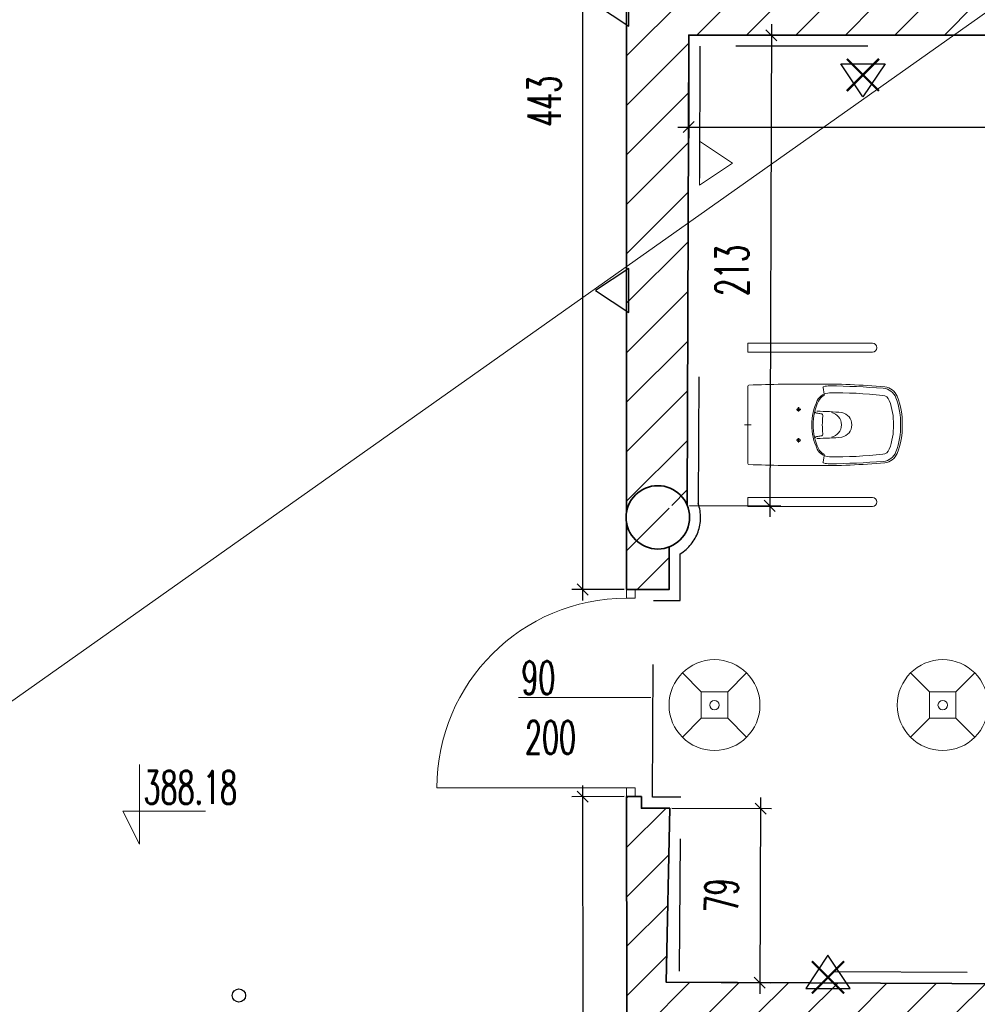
# Model space of a CAD drawing. Header units: millimetres. Extents: x 19887 to 192597, y -14203 to 39042.
# Tile 53 of 256: x 25713 to 26147, y -8943 to -8497. Entities that reach past the tile are written whole.
import ezdxf

# ---------------------------------------------------------------- set-up
doc = ezdxf.new("R2010")
doc.units = ezdxf.units.MM
doc.linetypes.add('ACAD_ISO03W100', pattern=[30, 12, -18])
doc.linetypes.add('CONTINOUS', pattern=[0])
doc.layers.get('Defpoints').update_dxf_attribs({"color": 4})
for name, color, linetype, lineweight in [('A_DBA_URZADZENIA SANITARNE', 5, 'Continuous', 25), ('Basen_rzut_poziom_1_obrys', 252, 'Continuous', 35), ('Drzwi', 2, 'Continuous', 5), ('koty wysokościowe', 252, 'Continuous', 0), ('Tabela', 1, 'Continuous', 0), ('USUNIĘCIA', 10, 'Continuous', 0)]:
    doc.layers.add(name, color=color, linetype=linetype, lineweight=lineweight)
for name, color, linetype in [('A_DBA_WPUSTY SAN', 150, 'Continuous'), ('Sufit podwieszany', 252, 'Continuous'), ('Wymiarowanie', 3, 'Continuous'), ('Wypełnienie', 252, 'Continuous')]:
    doc.layers.add(name, color=color, linetype=linetype)
doc.styles.add('ROMANS', font='romans.shx', dxfattribs={"width": 0.6})
doc.styles.get("Standard").update_dxf_attribs({"font": 'arial.ttf'})
doc.dimstyles.new('000001FB70622F18', dxfattribs={"dimtxt": 20, "dimasz": 5, "dimexe": 5, "dimexo": 1, "dimgap": 20, "dimtad": 1, "dimtoh": 1, "dimdec": 0, "dimtxsty": 'Standard', "dimblk": 'OBLIQUE', "dimcen": 0, "dimdle": 5, "dimclrd": 252, "dimclre": 252, "dimclrt": 252, "dimadec": 0, "dimazin": 0, "dimtfac": 1, "dimtdec": 0, "dimtmove": 0, "dimatfit": 3, "dimldrblk": 'OBLIQUE', "dimfxl": 150, "dimfxlon": 1, "dimlwd": 25, "dimlwe": 25, "dimarcsym": 1})
pattern_1 = [(45, (3252.028, -2175.285), (-11.22532, 11.22532), [])]

# ---------------------------------------------------------------- blocks, each defined once
blk = doc.blocks.new('_Oblique')
at = {"color": 0, "linetype": 'ByBlock', "lineweight": -2}
blk.add_line((-0.5, -0.5), (0.5, 0.5), dxfattribs=at)
blk = doc.blocks.new('*D610')
at = {"layer": 'Defpoints', "color": 0}
for p in [(3109.23, -2630.8), (3485.48, -2630.8), (3485.48, -2672.59)]:
    blk.add_point(p, dxfattribs=at)
at = {"layer": 'Wymiarowanie', "color": 252, "linetype": 'Continuous', "lineweight": 25}
for p, q in [((3109.23, -2631.8), (3109.23, -2677.59)), ((3485.48, -2631.8), (3485.48, -2677.59)), ((3104.23, -2672.59), (3490.48, -2672.59))]:
    blk.add_line(p, q, dxfattribs=at)
at = {"layer": 'Wymiarowanie', "color": 252, "linetype": 'ByBlock', "lineweight": 25, "xscale": 5, "yscale": 5, "zscale": 5, "rotation": 180}
blk.add_blockref('_Oblique', (3109.23, -2672.59), dxfattribs=at)
at = {"layer": 'Wymiarowanie', "color": 252, "linetype": 'ByBlock', "lineweight": 25, "xscale": 5, "yscale": 5, "zscale": 5}
blk.add_blockref('_Oblique', (3485.48, -2672.59), dxfattribs=at)
at = {"layer": 'Wymiarowanie', "color": 252, "insert": (3297.36, -2655.09), "char_height": 15, "attachment_point": 5, "style": 'ROMANS'}
blk.add_mtext('376', dxfattribs=at)
blk = doc.blocks.new('*D665')
at = {"layer": 'Defpoints', "color": 0}
for p in [(3109.23, -2630.8), (3108.52, -2844.26), (3145.96, -2844.38)]:
    blk.add_point(p, dxfattribs=at)
at = {"layer": 'Wymiarowanie', "color": 252, "linetype": 'Continuous', "lineweight": 25}
for p, q in [((3146.69, -2625.93), (3145.94, -2849.38)), ((3110.23, -2630.81), (3151.67, -2630.94)), ((3109.52, -2844.26), (3150.96, -2844.4))]:
    blk.add_line(p, q, dxfattribs=at)
at = {"layer": 'Wymiarowanie', "color": 252, "linetype": 'ByBlock', "lineweight": 25, "xscale": 5, "yscale": 5, "zscale": 5}
for p, rotation in [((3146.67, -2630.93), 89.80982364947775), ((3145.96, -2844.38), 269.8098236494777)]:
    blk.add_blockref('_Oblique', p, dxfattribs=dict(at, rotation=rotation))
at = {"layer": 'Wymiarowanie', "color": 252, "insert": (3128.81, -2737.6), "char_height": 15, "attachment_point": 5, "rotation": 89.8098, "style": 'ROMANS'}
blk.add_mtext('213', dxfattribs=at)
blk = doc.blocks.new('*D667')
at = {"layer": 'Defpoints', "color": 0}
for p in [(3100.57, -2981.54), (3100.2, -3060.49), (3141.39, -3060.68)]:
    blk.add_point(p, dxfattribs=at)
at = {"layer": 'Wymiarowanie', "color": 252, "linetype": 'Continuous', "lineweight": 25}
for p, q in [((3141.78, -2976.73), (3141.37, -3065.68)), ((3101.57, -2981.54), (3146.76, -2981.75)), ((3101.2, -3060.49), (3146.39, -3060.7))]:
    blk.add_line(p, q, dxfattribs=at)
at = {"layer": 'Wymiarowanie', "color": 252, "linetype": 'ByBlock', "lineweight": 25, "xscale": 5, "yscale": 5, "zscale": 5}
for p, rotation in [((3141.76, -2981.73), 89.73466282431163), ((3141.39, -3060.68), 269.7346628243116)]:
    blk.add_blockref('_Oblique', p, dxfattribs=dict(at, rotation=rotation))
at = {"layer": 'Wymiarowanie', "color": 252, "insert": (3124.08, -3021.12), "char_height": 15, "attachment_point": 5, "rotation": 89.7347, "style": 'ROMANS'}
blk.add_mtext('79', dxfattribs=at)
blk = doc.blocks.new('*D671')
at = {"layer": 'Defpoints', "color": 0}
for p in [(3061.13, -2976.32), (3080.96, -2976.28), (3082.17, -3686.2)]:
    blk.add_point(p, dxfattribs=at)
at = {"layer": 'Wymiarowanie', "color": 252, "linetype": 'Continuous', "lineweight": 25}
for p, q in [((3062.34, -3691.24), (3061.12, -2971.32)), ((3079.96, -2976.28), (3056.13, -2976.32)), ((3081.17, -3686.21), (3057.33, -3686.25))]:
    blk.add_line(p, q, dxfattribs=at)
at = {"layer": 'Wymiarowanie', "color": 252, "linetype": 'ByBlock', "lineweight": 25, "xscale": 5, "yscale": 5, "zscale": 5}
for p, rotation in [((3061.13, -2976.32), 90.09745563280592), ((3062.33, -3686.24), 270.0974556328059)]:
    blk.add_blockref('_Oblique', p, dxfattribs=dict(at, rotation=rotation))
at = {"layer": 'Wymiarowanie', "color": 252, "insert": (3079.23, -3331.25), "char_height": 15, "attachment_point": 5, "rotation": 270.0975, "style": 'ROMANS'}
blk.add_mtext('710', dxfattribs=at)
blk = doc.blocks.new('*D660')
at = {"layer": 'Defpoints', "color": 0}
for p in [(3061.13, -2439.46), (3080.96, -2439.46), (3080.96, -2882.33)]:
    blk.add_point(p, dxfattribs=at)
at = {"layer": 'Wymiarowanie', "color": 252, "linetype": 'Continuous', "lineweight": 25}
for p, q in [((3061.13, -2887.33), (3061.13, -2434.46)), ((3079.96, -2439.46), (3056.13, -2439.46)), ((3079.96, -2882.33), (3056.13, -2882.33))]:
    blk.add_line(p, q, dxfattribs=at)
at = {"layer": 'Wymiarowanie', "color": 252, "linetype": 'ByBlock', "lineweight": 25, "xscale": 5, "yscale": 5, "zscale": 5}
for p, rotation in [((3061.13, -2439.46), 90), ((3061.13, -2882.33), 270)]:
    blk.add_blockref('_Oblique', p, dxfattribs=dict(at, rotation=rotation))
at = {"layer": 'Wymiarowanie', "color": 252, "insert": (3043.63, -2660.89), "char_height": 15, "attachment_point": 5, "rotation": 90, "style": 'ROMANS'}
blk.add_mtext('443', dxfattribs=at)
blk = doc.blocks.new('G$CF5E15B28')
at = {"layer": 'Wypełnienie'}
h = blk.add_hatch(dxfattribs=at)
h.set_pattern_fill('ANSI31', color=253, scale=5, angle=90)
h.set_pattern_definition(pattern_1)
h.paths.add_polyline_path([(3330.22, -2225.69), (3342.26, -2238.54), (3359.13, -2222.48), (3385.09, -2193.98), (3242.56, -2062.55), (3128.45, -1959.07), (3087.45, -1920.6), (3059.18, -1953.55), (3178.57, -2057.63), (3113.38, -2126.71), (3251.49, -2269.27), (3166.23, -2351.47), (3045.28, -2468.12), (2986.41, -2407.54), (2978.85, -2414.89), (3041.35, -2479.21), (3080.96, -2439.46), (3080.96, -2882.33), (3100.34, -2882.33), (3100.34, -2844.23), (3108.51, -2844.23), (3109.23, -2630.8), (3485.48, -2630.8), (3485.48, -2607.95), (3469.37, -2607.95), (3469.37, -2616.75), (3372.28, -2616.75), (3372.28, -2514.02), (3378.09, -2514.02), (3378.09, -2499.25), (3355.93, -2499.25), (3357.53, -2558.01), (3359.28, -2616.77), (3132.98, -2617.54), (3132.98, -2598), (3108.58, -2598.54), (3108.58, -2437.65)])
h = blk.add_hatch(dxfattribs=at)
h.set_pattern_fill('ANSI31', color=253, scale=5, angle=90)
h.set_pattern_definition(pattern_1)
h.paths.add_polyline_path([(3578.23, -4396.67), (3543.23, -4397.09), (3539.56, -4291.27), (3541.88, -4206.88), (3527.42, -4206.75), (3528.25, -4396.96), (3232.09, -4395.8), (3232.32, -4313.58), (3217.85, -4313.55), (3217.52, -4395.93), (3211.15, -4395.93), (3211.15, -4415.44), (3207.56, -4415.44), (3207.56, -4424.63), (3581.09, -4425.12), (3581.09, -4415.71), (3578.23, -4415.71)])
h.paths.add_polyline_path([(3755.74, -3308.78), (3486.81, -3309.09), (3488.31, -3076.48), (3530.12, -3077.03), (3529.84, -3061.07), (3404.67, -3062.06), (3406.92, -2818.27), (3390.85, -2818.27), (3390.51, -3061.83), (3098.96, -3060.48), (3100.57, -2981.54), (3087.74, -2981.54), (3087.74, -2976.28), (3080.96, -2976.28), (3082.84, -3546.23), (3092.74, -3546.23), (3092.73, -3546.27), (3099.02, -3546.27), (3099.03, -3494.67), (3138.22, -3494.67), (3138.22, -3483.22), (3134.86, -3483.22), (3134.86, -3480.28), (3095.73, -3481.41), (3099.77, -3076.57), (3465.46, -3072.29), (3470.12, -3478.5), (3234.09, -3479.83), (3234.09, -3492.44), (3512.85, -3494.02), (3512.85, -3484.53), (3509.73, -3484.53), (3509.73, -3479.01), (3487.47, -3479.08), (3486.81, -3320.9), (3728.23, -3320.9), (3728.23, -3480.27), (3598.83, -3479.64), (3598.83, -3484.04), (3595.43, -3484.04), (3595.43, -3494.33), (3728.23, -3494.33), (3726.05, -3795.82), (3195.5, -3795.34), (3195.94, -3813.22), (3192.81, -3813.07), (3192.81, -3822.54), (3219.72, -3822.54), (3218.25, -4206.75), (3527.42, -4206.75), (3541.88, -4206.88), (3752.62, -4206.88), (3752.62, -4067.55), (3724.23, -4067.55), (3724.23, -4192.53), (3232.83, -4191.41), (3234.22, -3808.84), (3686.94, -3809.36), (3686.94, -3833.52), (3726.31, -3832.15), (3726.31, -3936.3), (3696.68, -3936.3), (3696.68, -3960.88), (3724.51, -3960.88), (3724.51, -3966.93), (3753.7, -3966.93), (3755.09, -3709.46)])
at = {"layer": 'Basen_rzut_poziom_1_obrys', "color": 253, "elevation": 0}
for points in [[(3359.13, -2222.48), (3342.26, -2238.54), (3330.22, -2225.69), (3108.58, -2437.65), (3108.58, -2598.54), (3132.98, -2598), (3132.98, -2617.54), (3359.14, -2616.77), (3355.93, -2499.25), (3378.09, -2499.25), (3378.09, -2514.02), (3372.28, -2514.02), (3372.28, -2616.75), (3469.37, -2616.75), (3469.37, -2607.95), (3485.48, -2607.95), (3485.48, -2630.8), (3109.23, -2630.8), (3108.52, -2844.26)], [(3080.96, -2847.54), (3080.96, -2439.46)], [(3488.31, -3076.48), (3530.12, -3077.03), (3529.84, -3061.07), (3404.67, -3062.06), (3406.92, -2818.27), (3390.85, -2818.27), (3390.51, -3061.83), (3098.96, -3060.48), (3100.57, -2981.54), (3087.74, -2981.54), (3087.74, -2976.28)], [(3080.96, -2882.33), (3080.96, -2851.69)], [(3080.96, -2882.33), (3080.96, -2882.33), (3080.96, -2882.33), (3100.32, -2882.33), (3100.32, -2863.03)], [(3080.96, -2976.28), (3087.74, -2976.28)], [(3080.96, -2976.28), (3081.93, -3546.2)]]:
    blk.add_lwpolyline(points, dxfattribs=at)
at = {"layer": 'Basen_rzut_poziom_1_obrys', "color": 253}
blk.add_circle((3095.18, -2849.61, 0), 14.37, dxfattribs=at)
blk.add_circle((3095.18, -2849.61, 0), 14.37, dxfattribs=at)
at = {"layer": 'Drzwi', "color": 253, "elevation": 0}
for points in [[(3080.96, -2882.33), (3084.96, -2882.33), (3084.96, -2886.33), (3080.96, -2886.33)], [(3080.96, -2972.28), (3084.96, -2972.28), (3084.96, -2976.28), (3080.96, -2976.28)]]:
    blk.add_lwpolyline(points, close=True, dxfattribs=at)
for points in [[(3071.94, -2931.35), (3031.94, -2931.35)], [(3071.94, -2931.35), (3091.94, -2931.35)], [(3080.96, -2972.28), (2995, -2972.28)]]:
    blk.add_lwpolyline(points, dxfattribs=at)
at = {"layer": 'Drzwi', "color": 253}
blk.add_arc((3080.96, -2972.28, 0), 85.96, 90, 180, dxfattribs=at)
at = {"layer": 'koty wysokościowe', "color": 253, "elevation": 0}
for points in [[(2860.03, -2961.69), (2860.03, -2997.93)], [(2852.53, -2982.93), (2860.03, -2982.93)], [(2860.03, -2997.93), (2852.53, -2982.93)], [(2860.03, -2982.93), (2890.03, -2982.93)]]:
    blk.add_lwpolyline(points, dxfattribs=at)
at = {"layer": 'Sufit podwieszany', "color": 253, "linetype": 'ACAD_ISO03W100', "ltscale": 5, "elevation": 0}
for points in [[(3359.23, -2229.3), (3342.06, -2245.63), (3330.02, -2232.8), (3113.58, -2439.79), (3113.58, -2593.43), (3137.98, -2592.89), (3137.98, -2612.52), (3354, -2611.79), (3350.79, -2494.25), (3383.09, -2494.25), (3383.09, -2519.02), (3377.28, -2519.02), (3377.28, -2611.75), (3464.37, -2611.75), (3464.37, -2602.95), (3490.48, -2602.95), (3490.48, -2635.8), (3114.21, -2635.8), (3113.52, -2843.37)], [(3493.28, -3081.48), (3535.21, -3082.1), (3534.75, -3056.03), (3409.72, -3057.02), (3411.96, -2813.27), (3385.86, -2813.27), (3385.52, -3056.81), (3104.95, -3055.51), (3105.61, -2976.54), (3092.74, -2976.54), (3092.74, -2976.28)], [(3093.14, -2887.33), (3105.32, -2887.33), (3105.32, -2866.12)], [(3092.74, -2976.28), (3093.14, -2887.33), (3093.14, -2887.33), (3093.14, -2887.33)]]:
    blk.add_lwpolyline(points, dxfattribs=at)
at = {"layer": 'Sufit podwieszany', "color": 253, "linetype": 'ACAD_ISO03W100', "ltscale": 5}
blk.add_arc((3095.18, -2849.61, 0), 19.37, 301.572, 18.7788, dxfattribs=at)
at = {"layer": 'Drzwi', "color": 253, "char_height": 15, "width": 190.2964, "attachment_point": 1, "style": 'ROMANS'}
for s, insert in [('90', (3033.29, -2914.88, 0)), ('200', (3034.95, -2941.92, 0))]:
    blk.add_mtext(s, dxfattribs=dict(at, insert=insert))
at = {"layer": 'koty wysokościowe', "color": 253, "insert": (2861.92, -2964.6, 0), "char_height": 15, "width": 21553.2844, "attachment_point": 1, "style": 'ROMANS'}
blk.add_mtext('388.18', dxfattribs=at)
at = {"layer": 'Wymiarowanie', "color": 253}
for p1, p2, distance, picture, middle in [((3080.96, -2882.33, 0), (3080.96, -2439.46, 0), 19.83, '*D660', (3043.63, -2660.89, 0)), ((3109.23, -2630.8, 0), (3108.52, -2844.26, 0), 37.44, '*D665', (3128.81, -2737.6, 0)), ((3082.17, -3686.2, 0), (3080.96, -2976.28, 0), 19.83, '*D671', (3079.23, -3331.25, 0)), ((3100.57, -2981.54, 0), (3100.2, -3060.49, 0), 41.19, '*D667', (3124.08, -3021.12, 0))]:
    dim = blk.add_aligned_dim(p1=p1, p2=p2, distance=distance, dimstyle='000001FB70622F18', override={"dimtxt": 15, "dimgap": 10, "dimtxsty": 'ROMANS'}, dxfattribs=at)
    dim.commit()
    dim.dimension.update_dxf_attribs({"geometry": picture, "text_midpoint": middle})
dim = blk.add_linear_dim(base=(3485.48, -2672.59, 0), p1=(3109.23, -2630.8, 0), p2=(3485.48, -2630.8, 0), angle=0, dimstyle='000001FB70622F18', override={"dimtxt": 15, "dimgap": 10, "dimtxsty": 'ROMANS'}, dxfattribs=at)
dim.commit()
dim.dimension.update_dxf_attribs({"geometry": '*D610', "text_midpoint": (3297.36, -2655.09, 0)})

msp = doc.modelspace()

# ---------------------------------------------------------------- linework, layer by layer
at = {"layer": 'A_DBA_URZADZENIA SANITARNE', "color": 2, "lineweight": 9}
for p, q in [((26077.43, -8666.51, 0), (26076.9, -8663.54, 0)), ((26077.43, -8666.51, 0), (26077.5, -8666.86, 0)), ((26064.88, -8673.5, 0), (26066.79, -8673.5, 0)), ((26065.84, -8672.55, 0), (26065.84, -8674.45, 0)), ((26041.37, -8680.5, 0), (26044.3, -8680.5, 0)), ((26065.84, -8688.45, 0), (26065.84, -8686.55, 0)), ((26064.88, -8687.5, 0), (26066.79, -8687.5, 0)), ((26077.43, -8694.49, 0), (26076.9, -8697.46, 0)), ((26077.43, -8694.49, 0), (26077.5, -8694.14, 0))]:
    msp.add_line(p, q, dxfattribs=at)
at = {"layer": 'A_DBA_URZADZENIA SANITARNE', "color": 4, "elevation": 0}
for points in [[(25988.77, -8479.61), (25973.77, -8489.61), (25988.77, -8499.61), (25988.77, -8479.61)], [(26105.03, -8516.76), (26095.03, -8531.76), (26085.03, -8516.76), (26105.03, -8516.76)], [(25988.77, -8609.61), (25973.77, -8619.61), (25988.77, -8629.61), (25988.77, -8609.61)], [(26089.16, -8936.12), (26079.16, -8921.12), (26069.16, -8936.12), (26089.16, -8936.12)]]:
    msp.add_lwpolyline(points, dxfattribs=at)
at = {"layer": 'A_DBA_URZADZENIA SANITARNE', "color": 2, "lineweight": 9, "elevation": 0}
msp.add_lwpolyline([(26020.84, -8571.77), (26020.84, -8551.77), (26035.84, -8561.77), (26020.84, -8571.77)], dxfattribs=at)
for points in [[(26099.28, -8647.53, 1), (26099.28, -8643.46), (26042.84, -8643.46), (26042.84, -8647.53)], [(26042.84, -8662.97, -0.403038), (26043.32, -8662.47, -0.011256), (26073.54, -8662, -0.025385), (26104.89, -8663.31, -0.282342), (26110.53, -8667.54, -0.101012), (26112.83, -8680.5, -0.101012), (26110.53, -8693.46, -0.282342), (26104.89, -8697.68, -0.025385), (26073.54, -8699, -0.011258), (26043.31, -8698.52, -0.397856), (26042.84, -8698.03)], [(26099.28, -8717.53, 1), (26099.28, -8713.46), (26042.84, -8713.46), (26042.84, -8717.53)]]:
    msp.add_lwpolyline(points, format="xyb", close=True, dxfattribs=at)
at = {"layer": 'A_DBA_URZADZENIA SANITARNE', "color": 2, "lineweight": 9}
for centre in [(26065.84, -8673.5, 0), (26065.84, -8687.5, 0)]:
    msp.add_circle(centre, 0.75, dxfattribs=at)
for centre, radius, start, end in [((26077.19, -8663.48, 0), 0.3, 106.5425, 190.2401), ((26079.74, -8672.05, 0), 9.24, 88.4956, 106.5425), ((26076.03, -9011.16, 0), 348.37, 85.3569, 89.3496), ((26103.69, -8670.65, 0), 6.74, 20.7694, 85.4645), ((26097.53, -8680.5, 0), 25.7, 154.604, 180), ((26079.74, -8672.05, 0), 6, 88.4956, 154.604), ((26079.74, -8672.05, 0), 5.43, 116.26, 154.604), ((26077.2, -8666.91, 0), 0.3, 296.26, 10.2401), ((26083.64, -8846.07, 0), 180.06, 83.5187, 91.1932), ((26103.69, -8670.65, 0), 3.5, 20.7694, 85.4645), ((26079.88, -8679.68, 0), 28.97, 358.3223, 20.7597), ((26079.88, -8679.68, 0), 32.2, 358.3223, 20.7597), ((26097.53, -8680.5, 0), 25.13, 154.604, 180), ((26074.17, -8674.18, 0), 1, 186.8844, 260.4399), ((26080, -8639.58, 0), 36.09, 260.4399, 263.5747), ((26072.49, -8820.97, 0), 146.64, 84.9255, 89.3411), ((26075.85, -8676.44, 0), 1, 352.3752, 83.5747), ((26106.18, -8680.5, 0), 29.6, 172.3752, 180), ((26079.57, -8680.47, 0), 5.69, 359.7929, 77.8849), ((26084.26, -8680.47, 0), 5.69, 359.7929, 77.8849), ((26097.53, -8680.5, 0), 25.7, 180, 205.396), ((26097.53, -8680.5, 0), 25.13, 180, 205.396), ((26106.18, -8680.5, 0), 29.6, 180, 187.6248), ((26079.57, -8680.52, 0), 5.69, 282.1151, 0.2071), ((26084.26, -8680.52, 0), 5.69, 282.1151, 0.2071), ((26079.88, -8681.32, 0), 28.97, 339.2403, 1.6777), ((26079.88, -8681.32, 0), 32.2, 339.2403, 1.6777), ((26074.17, -8686.81, 0), 1, 99.5601, 173.1156), ((26080, -8721.41, 0), 36.09, 96.4253, 99.5601), ((26072.49, -8540.03, 0), 146.64, 270.6589, 275.0745), ((26075.85, -8684.56, 0), 1, 276.4253, 7.6248), ((26079.74, -8688.95, 0), 6, 205.396, 271.5044), ((26079.74, -8688.95, 0), 5.43, 205.396, 243.74), ((26103.69, -8690.34, 0), 3.5, 274.5355, 339.2306), ((26077.2, -8694.08, 0), 0.3, 349.7599, 63.74), ((26083.64, -8514.92, 0), 180.06, 268.8068, 276.4813), ((26103.69, -8690.34, 0), 6.74, 274.5355, 339.2306), ((26077.19, -8697.51, 0), 0.3, 169.7599, 253.4575), ((26079.74, -8688.95, 0), 9.24, 253.4575, 271.5044), ((26076.03, -8349.83, 0), 348.37, 270.6504, 274.6431)]:
    msp.add_arc(centre, radius, start, end, dxfattribs=at)
at = {"layer": 'A_DBA_WPUSTY SAN', "color": 2, "lineweight": 9}
for p, q in [((26021.68, -8801.62, 0), (26013.11, -8793.05, 0)), ((26033.68, -8801.62, 0), (26042.25, -8793.05, 0)), ((26125.18, -8801.62, 0), (26116.61, -8793.05, 0)), ((26137.18, -8801.62, 0), (26145.75, -8793.05, 0)), ((26021.68, -8801.62, 0), (26033.68, -8801.62, 0)), ((26021.68, -8813.62, 0), (26021.68, -8801.62, 0)), ((26033.68, -8801.62, 0), (26033.68, -8813.62, 0)), ((26125.18, -8801.62, 0), (26137.18, -8801.62, 0)), ((26125.18, -8813.62, 0), (26125.18, -8801.62, 0)), ((26137.18, -8801.62, 0), (26137.18, -8813.62, 0)), ((26013.11, -8822.19, 0), (26021.68, -8813.62, 0)), ((26033.68, -8813.62, 0), (26021.68, -8813.62, 0)), ((26042.25, -8822.19, 0), (26033.68, -8813.62, 0)), ((26116.61, -8822.19, 0), (26125.18, -8813.62, 0)), ((26137.18, -8813.62, 0), (26125.18, -8813.62, 0)), ((26145.75, -8822.19, 0), (26137.18, -8813.62, 0))]:
    msp.add_line(p, q, dxfattribs=at)
for centre in [(26027.68, -8807.62, 0), (26131.18, -8807.62, 0)]:
    msp.add_circle(centre, 20.61, dxfattribs=at)
at = {"layer": 'A_DBA_WPUSTY SAN', "color": 2, "linetype": 'CONTINOUS', "lineweight": 9}
for centre in [(26027.68, -8807.62, 0), (26131.18, -8807.62, 0)]:
    msp.add_circle(centre, 2.14, dxfattribs=at)
at = {"layer": 'A_DBA_WPUSTY SAN'}
msp.add_circle((25812, -8939.39, 0), 3, dxfattribs=at)
at = {"layer": 'Tabela'}
msp.add_lwpolyline([(19886.64, -12923.09), (30386.64, -5498.09)], dxfattribs=at)
at = {"layer": 'USUNIĘCIA', "const_width": 1, "elevation": 0}
for points in [[(26087.74, -8529.04), (26102.31, -8514.47)], [(26102.31, -8529.04), (26087.74, -8514.47)], [(26071.88, -8938.4), (26086.45, -8923.83)], [(26086.45, -8938.4), (26071.88, -8923.83)]]:
    msp.add_lwpolyline(points, dxfattribs=at)

# ---------------------------------------------------------------- block references
msp.add_blockref('G$CF5E15B28', (22906.81, -5872.86, 0))

doc.saveas('drawing.dxf')
